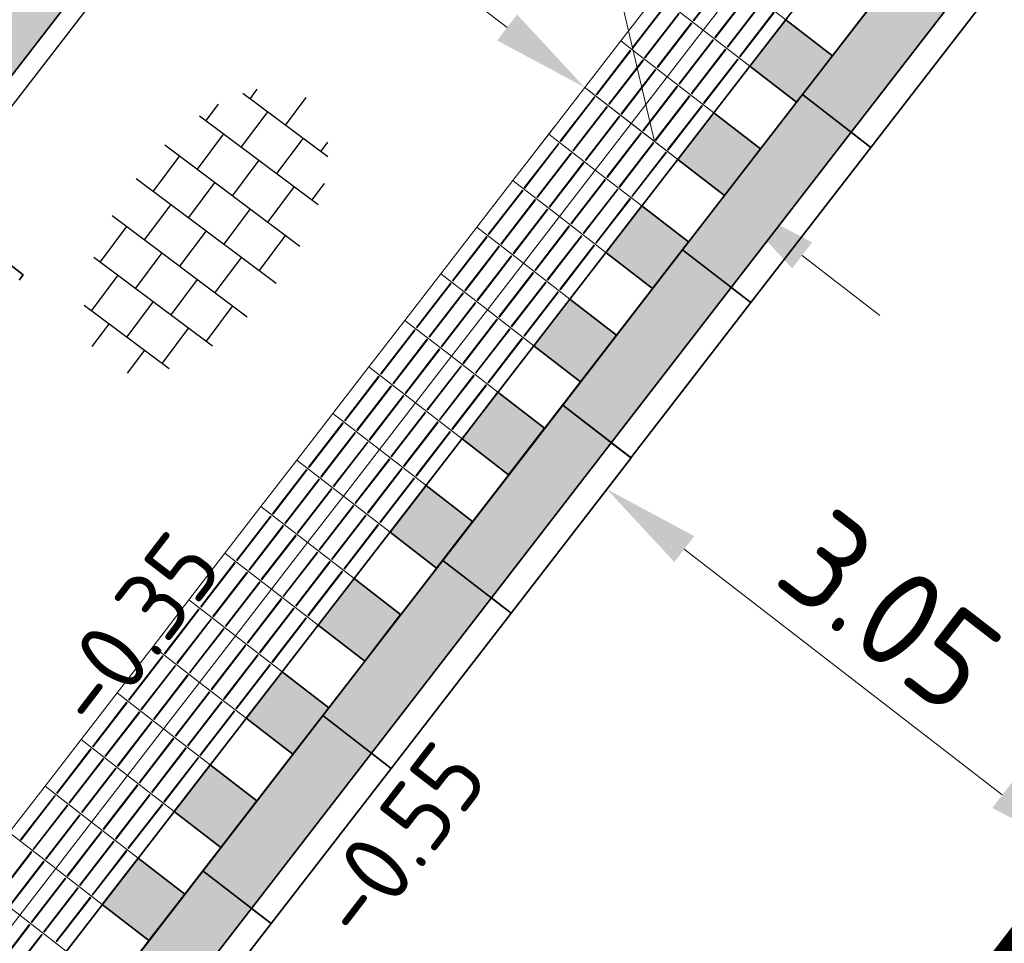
# Model space of a CAD drawing. Header units: metres. Extents: x -1 to 222837, y -2 to 853657.
# Tile 238 of 256: x 111393.95 to 111398.97, y 426525.75 to 426530.46. Entities that reach past the tile are written whole.
import ezdxf
from ezdxf.enums import TextEntityAlignment as Align

# ---------------------------------------------------------------- set-up
doc = ezdxf.new("R2010")
doc.units = ezdxf.units.M
doc.header["$XCLIPFRAME"] = 0
doc.linetypes.add('VH-BUSHALTEBAND', pattern=[4, 2, -2])
doc.linetypes.add('VH-OPSLUITBAND_100X200', pattern=[16, 8, -2, 4, -2])
for name, color, linetype, lineweight in [('A-TXT-T25', 7, 'Continuous', 25), ('N-WE-GR-BOS-A', 42, 'Continuous', 18), ('N-WE-IE-MEUBILAIR_WEGMEUBILAIR_AFVALBAK-G', 1, 'Continuous', 35), ('N-WE-IE-MEUBILAIR_WEGMEUBILAIR_ZITBANK-G', 1, 'Continuous', 35), ('N-WE-VH-KANTOPSLUITING_BUSHALTEBAND-G', 30, 'VH-BUSHALTEBAND', 35), ('N-WE-VH-KANTOPSLUITING_OPSLUITBAND_100X200-G VOETPAD', 150, 'VH-OPSLUITBAND_100X200', 35), ('N-WE-VH-KANTOPSLUITING_VOORKANT OB 100X200', 7, 'Continuous', 25), ('N-WE-VH-VERHARDING_ASFALT-A', 252, 'Continuous', 18), ('N-WE-VH-VERHARDING_TEGEL-G', 252, 'Continuous', 35), ('N-WE-VH-VERHARDING_TEGEL-S', 7, 'Continuous', 25), ('N-WE-VW-BLINDENGELEIDEROUTE-Geleidetegel_G', 30, 'Continuous', 18), ('N-WE-VW-MARKERING_LANGS_STREEP_DOORGETROKKEN_010-G', 7, 'Continuous', 13), ('X-XX-AL-HOOGTELABEL-T25', 7, 'Continuous', 25)]:
    doc.layers.add(name, color=color, linetype=linetype, lineweight=lineweight)
doc.layers.add('X-REF', color=7, linetype='Continuous')
doc.styles.add('NLCS-ISO', font='NLCS-ISO.ttf')
doc.styles.add('NLCS-ISO-ANNOTATIEF-T25', font='NLCS-ISO.ttf', dxfattribs={"height": 2.5})
doc.styles.add('NLCS-ISO-M1000-T25', font='NLCS-ISO.ttf')
doc.styles.add('NLCS-ISO-T25', font='NLCS-ISO.ttf')
doc.dimstyles.new('NLCS-ANNOTATIEF-T25-PIJL', dxfattribs={"dimtxt": 2.5, "dimasz": 2.5, "dimexe": 2, "dimexo": 2, "dimgap": 0.7, "dimtad": 1, "dimzin": 0, "dimdsep": 46, "dimtxsty": 'NLCS-ISO-ANNOTATIEF-T25', "dimcen": 0, "dimdle": 2, "dimclrd": 256, "dimclre": 256, "dimclrt": 256, "dimadec": 5, "dimazin": 0, "dimtfac": 1, "dimtofl": 0, "dimtmove": 1, "dimatfit": 0, "dimfxl": 2, "dimfxlon": 1, "dimtfillclr": 254, "dimtolj": 1, "dimtzin": 0, "dimlwd": 18, "dimlwe": 18, "dimarcsym": 0})
picture_1 = doc.add_image_def('image1.ecw', size_in_pixel=(400001, 250001))
picture_2 = doc.add_image_def('image2.ecw', size_in_pixel=(120000, 80000))
pattern_1 = [(45, (107770.70876, 433861.11063), (-0.282842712, 0.282842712), []), (45, (107770.94876, 433861.11063), (-0.282842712, 0.282842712), [0.2, -0.1])]

# ---------------------------------------------------------------- blocks, each defined once
blk = doc.blocks.new('SVH-TEGEL_300X300_DUN_HALFST-SO')
for p, q in [((-1.5, -2.866), (-1.5, 2.866)), ((0, -2.973), (0, 2.973)), ((1.5, -2.866), (1.5, 2.866)), ((-3, -2.521), (-3, 2.521)), ((3, -2.521), (3, 2.521)), ((-3.698, 2.25), (-3, 2.25)), ((-1.5, 2.25), (0, 2.25)), ((1.5, 2.25), (3, 2.25)), ((-4.5, -1.802), (-4.5, 1.802)), ((4.5, -1.802), (4.5, 1.802)), ((-4.885, 1.5), (-4.5, 1.5)), ((-3, 1.5), (-1.5, 1.5)), ((0, 1.5), (1.5, 1.5)), ((3, 1.5), (4.5, 1.5)), ((-4.5, 0.75), (-3, 0.75)), ((-1.5, 0.75), (0, 0.75)), ((1.5, 0.75), (3, 0.75)), ((4.5, 0.75), (5.475, 0.75)), ((-5.658, 0), (-4.5, 0)), ((-3, 0), (-1.5, 0)), ((0, 0), (1.5, 0)), ((3, 0), (4.5, 0)), ((-4.5, -0.75), (-3, -0.75)), ((-1.5, -0.75), (0, -0.75)), ((1.5, -0.75), (3, -0.75)), ((4.5, -0.75), (5.475, -0.75)), ((-4.885, -1.5), (-4.5, -1.5)), ((-3, -1.5), (-1.5, -1.5)), ((0, -1.5), (1.5, -1.5)), ((3, -1.5), (4.5, -1.5)), ((-3.698, -2.25), (-3, -2.25)), ((-1.5, -2.25), (0, -2.25)), ((1.5, -2.25), (3, -2.25))]:
    blk.add_line(p, q)
at = {"style": 'NLCS-ISO'}
blk.add_attdef('FORMAAT', text='', height=1.8, dxfattribs=at).set_placement((-5.758, 0), align=Align.MIDDLE_RIGHT)
blk.add_attdef('KLEUR', text='', height=1.8, dxfattribs=at).set_placement((5.575, 0), align=Align.MIDDLE_LEFT)
at = {"style": 'NLCS-ISO', "flags": 1}
blk.add_attdef('FUNCTIE', text='', height=1.8, dxfattribs=at).set_placement((0.116, -3.585), align=Align.MIDDLE_CENTER)
blk = doc.blocks.new('bushalteband')
at = {"layer": 'N-WE-VH-KANTOPSLUITING_BUSHALTEBAND-G', "transparency": 33554508}
h = blk.add_hatch(color=256, dxfattribs=at)
h.dxf.hatch_style = 1
h.paths.add_polyline_path([(1, -0.127), (0, -0.127), (0, -0.44), (1, -0.44)])
at = {"layer": 'N-WE-VH-KANTOPSLUITING_BUSHALTEBAND-G', "linetype": 'Continuous', "ltscale": 0.2, "flags": 128}
blk.add_lwpolyline([(0, 0), (0, -0.44), (1, -0.44), (1, 0), (0, 0), (0, -0.127), (1, -0.127)], dxfattribs=at)
blk = doc.blocks.new('*D1969')
at = {"layer": 'A-TXT-T25', "linetype": 'Continuous', "lineweight": 18, "transparency": 16777216}
for p, q in [((111396.7708, 426527.8447), (111396.698, 426527.7505)), ((111398.9596, 426526.5085), (111397.3382, 426527.7613)), ((111399.1835, 426525.9804), (111399.1107, 426525.8862))]:
    blk.add_line(p, q, dxfattribs=at)
at = {"layer": 'A-TXT-T25', "transparency": 16777216}
for points in [[(111397.3892, 426527.8273), (111397.2873, 426527.6954), (111396.9426, 426528.0671)], [(111399.0106, 426526.5744), (111398.9086, 426526.4425), (111399.3552, 426526.2027)]]:
    blk.add_solid(points, dxfattribs=at)
at = {"layer": 'Defpoints', "color": 0, "transparency": 16777216}
for p in [(111397.2872, 426528.513, 6.4024), (111396.9426, 426528.0671), (111399.6998, 426526.6487, 6.4024)]:
    blk.add_point(p, dxfattribs=at)
at = {"layer": 'A-TXT-T25', "transparency": 16777216, "insert": (111398.3874, 426527.4435), "char_height": 0.5, "attachment_point": 5, "rotation": 322.3059, "style": 'NLCS-ISO-ANNOTATIEF-T25'}
blk.add_mtext('\\A1;3.05', dxfattribs=at)
blk = doc.blocks.new('*D1975')
at = {"layer": 'A-TXT-T25', "linetype": 'Continuous', "lineweight": 18, "transparency": 16777216}
for p, q in [((111396.8166, 426531.4038), (111395.7246, 426532.2475)), ((111397.187, 426529.8391), (111396.8166, 426531.4038)), ((111396.435, 426530.4201), (111396.0393, 426530.7258)), ((111396.8307, 426530.1144), (111397.5433, 426529.5638)), ((111396.6782, 426529.9171), (111396.5861, 426529.7979)), ((111397.3908, 426529.3664), (111397.2988, 426529.2473)), ((111397.939, 426529.2581), (111398.3347, 426528.9524))]:
    blk.add_line(p, q, dxfattribs=at)
at = {"layer": 'A-TXT-T25', "transparency": 16777216}
for points in [[(111396.4859, 426530.4861), (111396.384, 426530.3542), (111396.8307, 426530.1144)], [(111397.9899, 426529.324), (111397.888, 426529.1922), (111397.5433, 426529.5638)]]:
    blk.add_solid(points, dxfattribs=at)
at = {"layer": 'Defpoints', "color": 0, "transparency": 16777216}
for p in [(111397.3364, 426530.769, 6.4024), (111398.0491, 426530.2183, 6.4024), (111397.5433, 426529.5638)]:
    blk.add_point(p, dxfattribs=at)
at = {"layer": 'A-TXT-T25', "transparency": 16777216, "insert": (111396.5091, 426532.1343), "char_height": 0.5, "attachment_point": 5, "rotation": 322.3094, "style": 'NLCS-ISO-ANNOTATIEF-T25'}
blk.add_mtext('\\A1;0.90', dxfattribs=at)

msp = doc.modelspace()

# ---------------------------------------------------------------- hatches: boundary and pattern name
at = {"layer": 'N-WE-GR-BOS-A', "transparency": 33554559}
h = msp.add_hatch(dxfattribs=at)
h.set_pattern_fill('AGR-BOSPLANTSOEN', color=102, scale=0.2, style=0, pattern_type=2)
h.set_pattern_definition([(0, (111399.514, 426536.058), (0.2, 0.2), [0.24, -0.16]), (90, (111399.634, 426535.978), (-0.8, 5e-17), [0.16, -0.24]), (90, (111399.834, 426536.178), (-0.8, 5e-17), [0.16, -0.24]), (90, (111400.034, 426536.018), (-0.8, 5e-17), [0.08, -0.32]), (90, (111400.234, 426536.218), (-0.8, 5e-17), [0.08, -0.32])])
h.paths.add_polyline_path([(111396.5607, 426533.6087), (111395.29, 426534.5904), (111383.4031, 426519.2834), (111383.8282, 426518.9522), (111384.7074, 426518.267)])
h.paths.add_polyline_path([(111396.8749, 426536.6515), (111398.8145, 426535.1529), (111399.514, 426536.058), (111419.203, 426560.557), (111427.541, 426571.11), (111440.755, 426587.651), (111439.8184, 426588.5964), (111432.3829, 426581.015), (111432.3115, 426581.0849), (111417.321, 426562.185), (111397.136, 426536.991)])
at = {"layer": 'N-WE-VH-VERHARDING_ASFALT-A', "transparency": 33554559}
h = msp.add_hatch(dxfattribs=at)
h.set_pattern_fill('AVH-ASFALT_LAAG2-D', color=256, scale=20, style=0, pattern_type=2)
h.set_pattern_definition(pattern_1)
edge = h.paths.add_edge_path()
edge.add_line((111411.472, 426533.76), (111416.934, 426543.371))
edge.add_line((111416.934, 426543.371), (111416.972, 426543.45))
edge.add_line((111416.972, 426543.45), (111417.1839, 426543.8108))
edge.add_line((111417.1839, 426543.8108), (111417.088, 426543.868))
edge.add_line((111417.088, 426543.868), (111417.0054, 426543.9173))
edge.add_line((111417.0054, 426543.9173), (111416.9725, 426543.9369))
edge.add_line((111416.9725, 426543.9369), (111416.9127, 426543.9725))
edge.add_line((111416.9127, 426543.9725), (111416.893, 426543.948))
edge.add_line((111416.893, 426543.948), (111416.832, 426544.011))
edge.add_line((111416.832, 426544.011), (111416.761, 426544.063))
edge.add_line((111416.761, 426544.063), (111416.6859, 426544.1078))
edge.add_line((111416.6859, 426544.1078), (111416.6129, 426544.1513))
edge.add_line((111416.6129, 426544.1513), (111416.3511, 426544.3074))
edge.add_line((111416.3511, 426544.3074), (111415.7748, 426544.6511))
edge.add_arc((111415.517, 426544.2217), 0.5009, -33.9946, 59.0182, ccw=False)
edge.add_line((111415.9322, 426543.9417), (111415.6406, 426543.4493))
edge.add_line((111415.6406, 426543.4493), (111414.586, 426541.6686))
edge.add_line((111414.586, 426541.6686), (111397.9081, 426513.5095))
edge.add_line((111397.9081, 426513.5095), (111398.3383, 426513.2547))
edge.add_line((111398.3383, 426513.2547), (111400.5565, 426517))
edge.add_line((111400.5565, 426517), (111404.295, 426522.17))
edge.add_line((111404.295, 426522.17), (111411.472, 426533.76))
h = msp.add_hatch(dxfattribs=at)
h.set_pattern_fill('AVH-ASFALT_LAAG2-D', color=256, scale=20, style=0, pattern_type=2)
h.set_pattern_definition(pattern_1)
edge = h.paths.add_edge_path()
edge.add_line((111400.5346, 426519.9064), (111405.6402, 426528.5268))
edge.add_line((111405.6402, 426528.5268), (111405.2123, 426528.7871))
edge.add_line((111405.2123, 426528.7871), (111401.919, 426523.326))
edge.add_line((111401.919, 426523.326), (111396.55, 426516.076))
edge.add_line((111396.55, 426516.076), (111393.649, 426512.672))
edge.add_line((111393.649, 426512.672), (111391.7783, 426510.8391))
edge.add_arc((111373.1448, 426535.9593), 31.2767, 299.48675, 306.567, ccw=False)
edge.add_line((111388.5399, 426508.7339), (111388.7974, 426508.3066))
edge.add_arc((111373.3274, 426535.6978), 31.4578, 299.45699, 329.86862)
at = {"layer": 'N-WE-VH-VERHARDING_TEGEL-G'}
h = msp.add_hatch(color=256, dxfattribs=at)
h.dxf.hatch_style = 1
h.paths.add_polyline_path([(111397.8557, 426530.4598), (111397.6723, 426530.2224), (111397.9097, 426530.039), (111398.0931, 426530.2764)])
h = msp.add_hatch(color=256, dxfattribs=at)
h.dxf.hatch_style = 1
h.paths.add_polyline_path([(111397.4889, 426529.985), (111397.3055, 426529.7476), (111397.5429, 426529.5642), (111397.7263, 426529.8016)])
h = msp.add_hatch(color=256, dxfattribs=at)
h.dxf.hatch_style = 1
h.paths.add_polyline_path([(111397.122, 426529.5102), (111396.9386, 426529.2728), (111397.176, 426529.0894), (111397.3594, 426529.3268)])
h = msp.add_hatch(color=256, dxfattribs=at)
h.dxf.hatch_style = 1
h.paths.add_polyline_path([(111396.7552, 426529.0354), (111396.5718, 426528.798), (111396.8092, 426528.6146), (111396.9926, 426528.852)])
h = msp.add_hatch(color=256, dxfattribs=at)
h.dxf.hatch_style = 1
h.paths.add_polyline_path([(111396.3884, 426528.5606), (111396.2049, 426528.3232), (111396.4423, 426528.1398), (111396.6258, 426528.3772)])
h = msp.add_hatch(color=256, dxfattribs=at)
h.dxf.hatch_style = 1
h.paths.add_polyline_path([(111396.0215, 426528.0858), (111395.8381, 426527.8484), (111396.0755, 426527.665), (111396.2589, 426527.9024)])
h = msp.add_hatch(color=256, dxfattribs=at)
h.dxf.hatch_style = 1
h.paths.add_polyline_path([(111395.6547, 426527.611), (111395.4713, 426527.3736), (111395.7087, 426527.1902), (111395.8921, 426527.4276)])
h = msp.add_hatch(color=256, dxfattribs=at)
h.dxf.hatch_style = 1
h.paths.add_polyline_path([(111395.2878, 426527.1362), (111395.1044, 426526.8988), (111395.3418, 426526.7154), (111395.5252, 426526.9528)])
h = msp.add_hatch(color=256, dxfattribs=at)
h.dxf.hatch_style = 1
h.paths.add_polyline_path([(111394.921, 426526.6614), (111394.7376, 426526.424), (111394.975, 426526.2406), (111395.1584, 426526.478)])
h = msp.add_hatch(color=256, dxfattribs=at)
h.dxf.hatch_style = 1
h.paths.add_polyline_path([(111394.5542, 426526.1866), (111394.3707, 426525.9492), (111394.6081, 426525.7658), (111394.7916, 426526.0032)])

# ---------------------------------------------------------------- linework, layer by layer
at = {"layer": 'N-WE-IE-MEUBILAIR_WEGMEUBILAIR_ZITBANK-G', "flags": 128}
msp.add_lwpolyline([(111393.6752, 426529.385), (111393.4258, 426529.0621), (111393.7187, 426528.8359), (111393.9681, 426529.1588), (111393.6752, 426529.385)], dxfattribs=at)
at = {"layer": 'N-WE-VH-KANTOPSLUITING_VOORKANT OB 100X200'}
msp.add_line((111396.6964, 426533.6303), (111384.7253, 426518.1267), dxfattribs=at)
at = {"layer": 'N-WE-VH-VERHARDING_TEGEL-G'}
for p, q in [((111397.6723, 426530.2224), (111397.9097, 426530.039)), ((111397.6723, 426530.2224), (111397.9097, 426530.039)), ((111397.3055, 426529.7476), (111397.5429, 426529.5642)), ((111396.9386, 426529.2728), (111397.176, 426529.0894)), ((111396.9386, 426529.2728), (111397.176, 426529.0894)), ((111396.5718, 426528.798), (111396.8092, 426528.6146)), ((111396.2049, 426528.3232), (111396.4423, 426528.1398)), ((111396.2049, 426528.3232), (111396.4423, 426528.1398)), ((111395.8381, 426527.8484), (111396.0755, 426527.665)), ((111395.4713, 426527.3736), (111395.7087, 426527.1902)), ((111395.4713, 426527.3736), (111395.7087, 426527.1902)), ((111395.1044, 426526.8988), (111395.3418, 426526.7154)), ((111394.7376, 426526.424), (111394.975, 426526.2406)), ((111394.7376, 426526.424), (111394.975, 426526.2406)), ((111394.3707, 426525.9492), (111394.6081, 426525.7658))]:
    msp.add_line(p, q, dxfattribs=at)
at = {"layer": 'N-WE-VH-VERHARDING_TEGEL-G', "flags": 128}
for points in [[(111400.4236, 426533.7833), (111396.7552, 426529.0354)], [(111400.6615, 426533.5995), (111396.9931, 426528.8516)], [(111396.7552, 426529.0354), (111393.0868, 426524.2875)], [(111396.9931, 426528.8516), (111393.3247, 426524.1037)]]:
    msp.add_lwpolyline(points, dxfattribs=at)
for points in [[(111397.8557, 426530.4598), (111397.6723, 426530.2224), (111397.9097, 426530.039), (111398.0931, 426530.2764), (111397.8557, 426530.4598)], [(111397.8557, 426530.4598), (111397.6723, 426530.2224), (111397.9097, 426530.039), (111398.0931, 426530.2764), (111397.8557, 426530.4598)], [(111397.8557, 426530.4598), (111397.6723, 426530.2224), (111397.9097, 426530.039), (111398.0931, 426530.2764), (111397.8557, 426530.4598)], [(111397.8557, 426530.4598), (111397.6723, 426530.2224), (111397.9097, 426530.039), (111398.0931, 426530.2764), (111397.8557, 426530.4598)], [(111397.8557, 426530.4598), (111397.6723, 426530.2224), (111397.9097, 426530.039), (111398.0931, 426530.2764), (111397.8557, 426530.4598)], [(111397.8557, 426530.4598), (111397.6723, 426530.2224), (111397.9097, 426530.039), (111398.0931, 426530.2764), (111397.8557, 426530.4598)], [(111397.4889, 426529.985), (111397.3055, 426529.7476), (111397.5429, 426529.5642), (111397.7263, 426529.8016), (111397.4889, 426529.985)], [(111397.4889, 426529.985), (111397.3055, 426529.7476), (111397.5429, 426529.5642), (111397.7263, 426529.8016), (111397.4889, 426529.985)], [(111397.4889, 426529.985), (111397.3055, 426529.7476), (111397.5429, 426529.5642), (111397.7263, 426529.8016), (111397.4889, 426529.985)], [(111397.122, 426529.5102), (111396.9386, 426529.2728), (111397.176, 426529.0894), (111397.3594, 426529.3268), (111397.122, 426529.5102)], [(111397.122, 426529.5102), (111396.9386, 426529.2728), (111397.176, 426529.0894), (111397.3594, 426529.3268), (111397.122, 426529.5102)], [(111397.122, 426529.5102), (111396.9386, 426529.2728), (111397.176, 426529.0894), (111397.3594, 426529.3268), (111397.122, 426529.5102)], [(111397.122, 426529.5102), (111396.9386, 426529.2728), (111397.176, 426529.0894), (111397.3594, 426529.3268), (111397.122, 426529.5102)], [(111397.122, 426529.5102), (111396.9386, 426529.2728), (111397.176, 426529.0894), (111397.3594, 426529.3268), (111397.122, 426529.5102)], [(111397.122, 426529.5102), (111396.9386, 426529.2728), (111397.176, 426529.0894), (111397.3594, 426529.3268), (111397.122, 426529.5102)], [(111396.7552, 426529.0354), (111396.5718, 426528.798), (111396.8092, 426528.6146), (111396.9926, 426528.852), (111396.7552, 426529.0354)], [(111396.7552, 426529.0354), (111396.5718, 426528.798), (111396.8092, 426528.6146), (111396.9926, 426528.852), (111396.7552, 426529.0354)], [(111396.7552, 426529.0354), (111396.5718, 426528.798), (111396.8092, 426528.6146), (111396.9926, 426528.852), (111396.7552, 426529.0354)], [(111396.3884, 426528.5606), (111396.2049, 426528.3232), (111396.4423, 426528.1398), (111396.6258, 426528.3772), (111396.3884, 426528.5606)], [(111396.3884, 426528.5606), (111396.2049, 426528.3232), (111396.4423, 426528.1398), (111396.6258, 426528.3772), (111396.3884, 426528.5606)], [(111396.3884, 426528.5606), (111396.2049, 426528.3232), (111396.4423, 426528.1398), (111396.6258, 426528.3772), (111396.3884, 426528.5606)], [(111396.3884, 426528.5606), (111396.2049, 426528.3232), (111396.4423, 426528.1398), (111396.6258, 426528.3772), (111396.3884, 426528.5606)], [(111396.3884, 426528.5606), (111396.2049, 426528.3232), (111396.4423, 426528.1398), (111396.6258, 426528.3772), (111396.3884, 426528.5606)], [(111396.3884, 426528.5606), (111396.2049, 426528.3232), (111396.4423, 426528.1398), (111396.6258, 426528.3772), (111396.3884, 426528.5606)], [(111396.0215, 426528.0858), (111395.8381, 426527.8484), (111396.0755, 426527.665), (111396.2589, 426527.9024), (111396.0215, 426528.0858)], [(111396.0215, 426528.0858), (111395.8381, 426527.8484), (111396.0755, 426527.665), (111396.2589, 426527.9024), (111396.0215, 426528.0858)], [(111396.0215, 426528.0858), (111395.8381, 426527.8484), (111396.0755, 426527.665), (111396.2589, 426527.9024), (111396.0215, 426528.0858)], [(111395.6547, 426527.611), (111395.4713, 426527.3736), (111395.7087, 426527.1902), (111395.8921, 426527.4276), (111395.6547, 426527.611)], [(111395.6547, 426527.611), (111395.4713, 426527.3736), (111395.7087, 426527.1902), (111395.8921, 426527.4276), (111395.6547, 426527.611)], [(111395.6547, 426527.611), (111395.4713, 426527.3736), (111395.7087, 426527.1902), (111395.8921, 426527.4276), (111395.6547, 426527.611)], [(111395.6547, 426527.611), (111395.4713, 426527.3736), (111395.7087, 426527.1902), (111395.8921, 426527.4276), (111395.6547, 426527.611)], [(111395.6547, 426527.611), (111395.4713, 426527.3736), (111395.7087, 426527.1902), (111395.8921, 426527.4276), (111395.6547, 426527.611)], [(111395.6547, 426527.611), (111395.4713, 426527.3736), (111395.7087, 426527.1902), (111395.8921, 426527.4276), (111395.6547, 426527.611)], [(111395.2878, 426527.1362), (111395.1044, 426526.8988), (111395.3418, 426526.7154), (111395.5252, 426526.9528), (111395.2878, 426527.1362)], [(111395.2878, 426527.1362), (111395.1044, 426526.8988), (111395.3418, 426526.7154), (111395.5252, 426526.9528), (111395.2878, 426527.1362)], [(111395.2878, 426527.1362), (111395.1044, 426526.8988), (111395.3418, 426526.7154), (111395.5252, 426526.9528), (111395.2878, 426527.1362)], [(111394.921, 426526.6614), (111394.7376, 426526.424), (111394.975, 426526.2406), (111395.1584, 426526.478), (111394.921, 426526.6614)], [(111394.921, 426526.6614), (111394.7376, 426526.424), (111394.975, 426526.2406), (111395.1584, 426526.478), (111394.921, 426526.6614)], [(111394.921, 426526.6614), (111394.7376, 426526.424), (111394.975, 426526.2406), (111395.1584, 426526.478), (111394.921, 426526.6614)], [(111394.921, 426526.6614), (111394.7376, 426526.424), (111394.975, 426526.2406), (111395.1584, 426526.478), (111394.921, 426526.6614)], [(111394.921, 426526.6614), (111394.7376, 426526.424), (111394.975, 426526.2406), (111395.1584, 426526.478), (111394.921, 426526.6614)], [(111394.921, 426526.6614), (111394.7376, 426526.424), (111394.975, 426526.2406), (111395.1584, 426526.478), (111394.921, 426526.6614)], [(111394.5542, 426526.1866), (111394.3707, 426525.9492), (111394.6081, 426525.7658), (111394.7916, 426526.0032), (111394.5542, 426526.1866)], [(111394.5542, 426526.1866), (111394.3707, 426525.9492), (111394.6081, 426525.7658), (111394.7916, 426526.0032), (111394.5542, 426526.1866)], [(111394.5542, 426526.1866), (111394.3707, 426525.9492), (111394.6081, 426525.7658), (111394.7916, 426526.0032), (111394.5542, 426526.1866)]]:
    msp.add_lwpolyline(points, close=True, dxfattribs=at)
at = {"layer": 'N-WE-VW-BLINDENGELEIDEROUTE-Geleidetegel_G', "flags": 128}
for points in [[(111397.3809, 426530.8266), (111397.1975, 426530.5892), (111397.4349, 426530.4058), (111397.6183, 426530.6432), (111397.3809, 426530.8266)], [(111397.3809, 426530.8266), (111397.1975, 426530.5892), (111397.4349, 426530.4058), (111397.6183, 426530.6432), (111397.3809, 426530.8266)], [(111397.5596, 426530.6784), (111397.5564, 426530.6809), (111397.3828, 426530.4562), (111397.386, 426530.4537)], [(111397.6183, 426530.6432), (111397.4349, 426530.4058), (111397.6723, 426530.2224), (111397.8557, 426530.4598), (111397.6183, 426530.6432)], [(111397.1975, 426530.5892), (111397.0141, 426530.3518), (111397.2515, 426530.1684), (111397.4349, 426530.4058), (111397.1975, 426530.5892)], [(111397.6704, 426530.5928), (111397.6672, 426530.5953), (111397.4936, 426530.3706), (111397.4968, 426530.3681)], [(111397.2496, 426530.5389), (111397.2464, 426530.5413), (111397.0728, 426530.3166), (111397.0759, 426530.3141)], [(111397.7337, 426530.5439), (111397.7305, 426530.5464), (111397.5569, 426530.3216), (111397.5601, 426530.3192)], [(111397.3129, 426530.49), (111397.3097, 426530.4924), (111397.1361, 426530.2677), (111397.1392, 426530.2652)], [(111397.797, 426530.495), (111397.7938, 426530.4975), (111397.6202, 426530.2727), (111397.6234, 426530.2703)], [(111397.3762, 426530.441), (111397.373, 426530.4435), (111397.1994, 426530.2188), (111397.2026, 426530.2163)], [(111397.4349, 426530.4058), (111397.2515, 426530.1684), (111397.4889, 426529.985), (111397.6723, 426530.2224), (111397.4349, 426530.4058)], [(111397.4349, 426530.4058), (111397.2515, 426530.1684), (111397.4889, 426529.985), (111397.6723, 426530.2224), (111397.4349, 426530.4058)], [(111397.0141, 426530.3518), (111396.8307, 426530.1144), (111397.0681, 426529.931), (111397.2515, 426530.1684), (111397.0141, 426530.3518)], [(111397.0141, 426530.3518), (111396.8307, 426530.1144), (111397.0681, 426529.931), (111397.2515, 426530.1684), (111397.0141, 426530.3518)], [(111397.487, 426530.3554), (111397.4838, 426530.3579), (111397.3102, 426530.1332), (111397.3133, 426530.1307)], [(111397.0662, 426530.3015), (111397.063, 426530.3039), (111396.8894, 426530.0792), (111396.8925, 426530.0767)], [(111397.5503, 426530.3065), (111397.5471, 426530.309), (111397.3735, 426530.0842), (111397.3766, 426530.0818)], [(111397.1295, 426530.2526), (111397.1263, 426530.255), (111396.9527, 426530.0303), (111396.9558, 426530.0278)], [(111397.6136, 426530.2576), (111397.6104, 426530.2601), (111397.4368, 426530.0353), (111397.44, 426530.0329)], [(111397.1928, 426530.2036), (111397.1896, 426530.2061), (111397.016, 426529.9814), (111397.0191, 426529.9789)], [(111397.2515, 426530.1684), (111397.0681, 426529.931), (111397.3055, 426529.7476), (111397.4889, 426529.985), (111397.2515, 426530.1684)], [(111396.8307, 426530.1144), (111396.6472, 426529.877), (111396.8846, 426529.6936), (111397.0681, 426529.931), (111396.8307, 426530.1144)], [(111397.3036, 426530.1181), (111397.3004, 426530.1205), (111397.1268, 426529.8958), (111397.1299, 426529.8933)], [(111396.8827, 426530.0641), (111396.8796, 426530.0665), (111396.7059, 426529.8418), (111396.7091, 426529.8393)], [(111397.3669, 426530.0691), (111397.3637, 426530.0716), (111397.1901, 426529.8469), (111397.1932, 426529.8444)], [(111396.946, 426530.0152), (111396.9429, 426530.0176), (111396.7692, 426529.7929), (111396.7724, 426529.7904)], [(111397.4302, 426530.0202), (111397.427, 426530.0227), (111397.2534, 426529.7979), (111397.2565, 426529.7955)], [(111397.0094, 426529.9663), (111397.0062, 426529.9687), (111396.8326, 426529.744), (111396.8357, 426529.7415)], [(111397.0681, 426529.931), (111396.8846, 426529.6936), (111397.122, 426529.5102), (111397.3055, 426529.7476), (111397.0681, 426529.931)], [(111397.0681, 426529.931), (111396.8846, 426529.6936), (111397.122, 426529.5102), (111397.3055, 426529.7476), (111397.0681, 426529.931)], [(111397.1201, 426529.8807), (111397.117, 426529.8831), (111396.9433, 426529.6584), (111396.9465, 426529.6559)], [(111396.6472, 426529.877), (111396.4638, 426529.6396), (111396.7012, 426529.4562), (111396.8846, 426529.6936), (111396.6472, 426529.877)], [(111396.6472, 426529.877), (111396.4638, 426529.6396), (111396.7012, 426529.4562), (111396.8846, 426529.6936), (111396.6472, 426529.877)], [(111396.6993, 426529.8267), (111396.6962, 426529.8291), (111396.5225, 426529.6044), (111396.5257, 426529.6019)], [(111397.1834, 426529.8317), (111397.1803, 426529.8342), (111397.0066, 426529.6095), (111397.0098, 426529.607)], [(111396.7626, 426529.7778), (111396.7595, 426529.7802), (111396.5858, 426529.5555), (111396.589, 426529.553)], [(111397.2468, 426529.7828), (111397.2436, 426529.7853), (111397.0699, 426529.5605), (111397.0731, 426529.5581)], [(111396.8259, 426529.7289), (111396.8228, 426529.7313), (111396.6491, 426529.5066), (111396.6523, 426529.5041)], [(111396.8846, 426529.6936), (111396.7012, 426529.4562), (111396.9386, 426529.2728), (111397.122, 426529.5102), (111396.8846, 426529.6936)], [(111396.8846, 426529.6936), (111396.7012, 426529.4562), (111396.9386, 426529.2728), (111397.122, 426529.5102), (111396.8846, 426529.6936)], [(111396.4638, 426529.6396), (111396.2804, 426529.4022), (111396.5178, 426529.2188), (111396.7012, 426529.4562), (111396.4638, 426529.6396)], [(111396.4638, 426529.6396), (111396.2804, 426529.4022), (111396.5178, 426529.2188), (111396.7012, 426529.4562), (111396.4638, 426529.6396)], [(111396.9367, 426529.6433), (111396.9336, 426529.6457), (111396.7599, 426529.421), (111396.7631, 426529.4185)], [(111396.5159, 426529.5893), (111396.5127, 426529.5917), (111396.3391, 426529.367), (111396.3423, 426529.3645)], [(111397, 426529.5943), (111396.9969, 426529.5968), (111396.8232, 426529.3721), (111396.8264, 426529.3696)], [(111396.5792, 426529.5404), (111396.576, 426529.5428), (111396.4024, 426529.3181), (111396.4056, 426529.3156)], [(111397.0633, 426529.5454), (111397.0602, 426529.5479), (111396.8865, 426529.3231), (111396.8897, 426529.3207)], [(111396.6425, 426529.4915), (111396.6394, 426529.4939), (111396.4657, 426529.2692), (111396.4689, 426529.2667)], [(111396.7012, 426529.4562), (111396.5178, 426529.2188), (111396.7552, 426529.0354), (111396.9386, 426529.2728), (111396.7012, 426529.4562)], [(111396.7012, 426529.4562), (111396.5178, 426529.2188), (111396.7552, 426529.0354), (111396.9386, 426529.2728), (111396.7012, 426529.4562)], [(111396.2804, 426529.4022), (111396.097, 426529.1648), (111396.3344, 426528.9814), (111396.5178, 426529.2188), (111396.2804, 426529.4022)], [(111396.2804, 426529.4022), (111396.097, 426529.1648), (111396.3344, 426528.9814), (111396.5178, 426529.2188), (111396.2804, 426529.4022)], [(111396.7533, 426529.4059), (111396.7501, 426529.4083), (111396.5765, 426529.1836), (111396.5797, 426529.1811)], [(111396.3325, 426529.3519), (111396.3293, 426529.3543), (111396.1557, 426529.1296), (111396.1588, 426529.1271)], [(111396.8166, 426529.3569), (111396.8134, 426529.3594), (111396.6398, 426529.1347), (111396.643, 426529.1322)], [(111396.3958, 426529.303), (111396.3926, 426529.3054), (111396.219, 426529.0807), (111396.2222, 426529.0782)], [(111396.8799, 426529.308), (111396.8767, 426529.3105), (111396.7031, 426529.0857), (111396.7063, 426529.0833)], [(111396.4591, 426529.2541), (111396.4559, 426529.2565), (111396.2823, 426529.0318), (111396.2855, 426529.0293)], [(111396.5178, 426529.2188), (111396.3344, 426528.9814), (111396.5718, 426528.798), (111396.7552, 426529.0354), (111396.5178, 426529.2188)], [(111396.097, 426529.1648), (111395.9136, 426528.9274), (111396.151, 426528.744), (111396.3344, 426528.9814), (111396.097, 426529.1648)], [(111396.5699, 426529.1685), (111396.5667, 426529.1709), (111396.3931, 426528.9462), (111396.3962, 426528.9437)], [(111396.1491, 426529.1145), (111396.1459, 426529.1169), (111395.9723, 426528.8922), (111395.9754, 426528.8897)], [(111396.6332, 426529.1196), (111396.63, 426529.122), (111396.4564, 426528.8973), (111396.4596, 426528.8948)], [(111396.2124, 426529.0656), (111396.2092, 426529.068), (111396.0356, 426528.8433), (111396.0387, 426528.8408)], [(111396.6965, 426529.0706), (111396.6933, 426529.0731), (111396.5197, 426528.8483), (111396.5229, 426528.8459)], [(111396.2757, 426529.0167), (111396.2725, 426529.0191), (111396.0989, 426528.7944), (111396.102, 426528.7919)], [(111396.3344, 426528.9814), (111396.151, 426528.744), (111396.3884, 426528.5606), (111396.5718, 426528.798), (111396.3344, 426528.9814)], [(111396.3344, 426528.9814), (111396.151, 426528.744), (111396.3884, 426528.5606), (111396.5718, 426528.798), (111396.3344, 426528.9814)], [(111395.9136, 426528.9274), (111395.7301, 426528.69), (111395.9675, 426528.5066), (111396.151, 426528.744), (111395.9136, 426528.9274)], [(111395.9136, 426528.9274), (111395.7301, 426528.69), (111395.9675, 426528.5066), (111396.151, 426528.744), (111395.9136, 426528.9274)], [(111396.3865, 426528.9311), (111396.3833, 426528.9335), (111396.2097, 426528.7088), (111396.2128, 426528.7063)], [(111395.9656, 426528.8771), (111395.9625, 426528.8795), (111395.7888, 426528.6548), (111395.792, 426528.6524)], [(111396.4498, 426528.8822), (111396.4466, 426528.8846), (111396.273, 426528.6599), (111396.2761, 426528.6574)], [(111396.029, 426528.8282), (111396.0258, 426528.8306), (111395.8522, 426528.6059), (111395.8553, 426528.6034)], [(111396.5131, 426528.8332), (111396.5099, 426528.8357), (111396.3363, 426528.611), (111396.3394, 426528.6085)], [(111396.0923, 426528.7793), (111396.0891, 426528.7817), (111395.9155, 426528.557), (111395.9186, 426528.5545)], [(111396.151, 426528.744), (111395.9675, 426528.5066), (111396.2049, 426528.3232), (111396.3884, 426528.5606), (111396.151, 426528.744)], [(111395.7301, 426528.69), (111395.5467, 426528.4526), (111395.7841, 426528.2692), (111395.9675, 426528.5066), (111395.7301, 426528.69)], [(111396.203, 426528.6937), (111396.1999, 426528.6961), (111396.0262, 426528.4714), (111396.0294, 426528.4689)], [(111395.7822, 426528.6397), (111395.7791, 426528.6421), (111395.6054, 426528.4174), (111395.6086, 426528.415)], [(111396.2664, 426528.6448), (111396.2632, 426528.6472), (111396.0895, 426528.4225), (111396.0927, 426528.42)], [(111395.8455, 426528.5908), (111395.8424, 426528.5932), (111395.6687, 426528.3685), (111395.6719, 426528.366)], [(111396.3297, 426528.5958), (111396.3265, 426528.5983), (111396.1529, 426528.3736), (111396.156, 426528.3711)], [(111395.9088, 426528.5419), (111395.9057, 426528.5443), (111395.732, 426528.3196), (111395.7352, 426528.3171)], [(111395.9675, 426528.5066), (111395.7841, 426528.2692), (111396.0215, 426528.0858), (111396.2049, 426528.3232), (111395.9675, 426528.5066)], [(111395.9675, 426528.5066), (111395.7841, 426528.2692), (111396.0215, 426528.0858), (111396.2049, 426528.3232), (111395.9675, 426528.5066)], [(111395.5467, 426528.4526), (111395.3633, 426528.2152), (111395.6007, 426528.0318), (111395.7841, 426528.2692), (111395.5467, 426528.4526)], [(111395.5467, 426528.4526), (111395.3633, 426528.2152), (111395.6007, 426528.0318), (111395.7841, 426528.2692), (111395.5467, 426528.4526)], [(111396.0196, 426528.4563), (111396.0165, 426528.4587), (111395.8428, 426528.234), (111395.846, 426528.2315)], [(111395.5988, 426528.4023), (111395.5956, 426528.4047), (111395.422, 426528.18), (111395.4252, 426528.1776)], [(111396.0829, 426528.4074), (111396.0798, 426528.4098), (111395.9061, 426528.1851), (111395.9093, 426528.1826)], [(111395.6621, 426528.3534), (111395.6589, 426528.3558), (111395.4853, 426528.1311), (111395.4885, 426528.1286)], [(111396.1462, 426528.3584), (111396.1431, 426528.3609), (111395.9694, 426528.1362), (111395.9726, 426528.1337)], [(111395.7254, 426528.3045), (111395.7223, 426528.3069), (111395.5486, 426528.0822), (111395.5518, 426528.0797)], [(111395.7841, 426528.2692), (111395.6007, 426528.0318), (111395.8381, 426527.8484), (111396.0215, 426528.0858), (111395.7841, 426528.2692)], [(111395.3633, 426528.2152), (111395.1799, 426527.9779), (111395.4173, 426527.7944), (111395.6007, 426528.0318), (111395.3633, 426528.2152)], [(111395.8362, 426528.2189), (111395.833, 426528.2213), (111395.6594, 426527.9966), (111395.6626, 426527.9941)], [(111395.4154, 426528.1649), (111395.4122, 426528.1673), (111395.2386, 426527.9426), (111395.2418, 426527.9402)], [(111395.8995, 426528.17), (111395.8963, 426528.1724), (111395.7227, 426527.9477), (111395.7259, 426527.9452)], [(111395.9628, 426528.1211), (111395.9597, 426528.1235), (111395.786, 426527.8988), (111395.7892, 426527.8963)], [(111395.4787, 426528.116), (111395.4755, 426528.1184), (111395.3019, 426527.8937), (111395.3051, 426527.8912)], [(111395.542, 426528.0671), (111395.5388, 426528.0695), (111395.3652, 426527.8448), (111395.3684, 426527.8423)], [(111395.6007, 426528.0318), (111395.4173, 426527.7944), (111395.6547, 426527.611), (111395.8381, 426527.8484), (111395.6007, 426528.0318)], [(111395.6007, 426528.0318), (111395.4173, 426527.7944), (111395.6547, 426527.611), (111395.8381, 426527.8484), (111395.6007, 426528.0318)], [(111395.1799, 426527.9779), (111394.9965, 426527.7405), (111395.2339, 426527.557), (111395.4173, 426527.7944), (111395.1799, 426527.9779)], [(111395.1799, 426527.9779), (111394.9965, 426527.7405), (111395.2339, 426527.557), (111395.4173, 426527.7944), (111395.1799, 426527.9779)], [(111395.6528, 426527.9815), (111395.6496, 426527.9839), (111395.476, 426527.7592), (111395.4792, 426527.7567)], [(111395.232, 426527.9275), (111395.2288, 426527.9299), (111395.0552, 426527.7052), (111395.0583, 426527.7028)], [(111395.7161, 426527.9326), (111395.7129, 426527.935), (111395.5393, 426527.7103), (111395.5425, 426527.7078)], [(111395.2953, 426527.8786), (111395.2921, 426527.881), (111395.1185, 426527.6563), (111395.1216, 426527.6539)], [(111395.7794, 426527.8837), (111395.7762, 426527.8861), (111395.6026, 426527.6614), (111395.6058, 426527.6589)], [(111395.3586, 426527.8297), (111395.3554, 426527.8321), (111395.1818, 426527.6074), (111395.1849, 426527.6049)], [(111395.4173, 426527.7944), (111395.2339, 426527.557), (111395.4713, 426527.3736), (111395.6547, 426527.611), (111395.4173, 426527.7944)], [(111394.9965, 426527.7405), (111394.813, 426527.5031), (111395.0504, 426527.3196), (111395.2339, 426527.557), (111394.9965, 426527.7405)], [(111395.4694, 426527.7441), (111395.4662, 426527.7465), (111395.2926, 426527.5218), (111395.2957, 426527.5193)], [(111395.0486, 426527.6901), (111395.0454, 426527.6925), (111394.8717, 426527.4678), (111394.8749, 426527.4654)], [(111395.5327, 426527.6952), (111395.5295, 426527.6976), (111395.3559, 426527.4729), (111395.359, 426527.4704)], [(111395.1119, 426527.6412), (111395.1087, 426527.6436), (111394.9351, 426527.4189), (111394.9382, 426527.4165)], [(111395.596, 426527.6463), (111395.5928, 426527.6487), (111395.4192, 426527.424), (111395.4223, 426527.4215)], [(111395.1752, 426527.5923), (111395.172, 426527.5947), (111394.9984, 426527.37), (111395.0015, 426527.3675)], [(111395.2339, 426527.557), (111395.0504, 426527.3196), (111395.2878, 426527.1362), (111395.4713, 426527.3736), (111395.2339, 426527.557)], [(111395.2339, 426527.557), (111395.0504, 426527.3196), (111395.2878, 426527.1362), (111395.4713, 426527.3736), (111395.2339, 426527.557)], [(111394.813, 426527.5031), (111394.6296, 426527.2657), (111394.867, 426527.0822), (111395.0504, 426527.3196), (111394.813, 426527.5031)], [(111394.813, 426527.5031), (111394.6296, 426527.2657), (111394.867, 426527.0822), (111395.0504, 426527.3196), (111394.813, 426527.5031)], [(111395.2859, 426527.5067), (111395.2828, 426527.5091), (111395.1091, 426527.2844), (111395.1123, 426527.2819)], [(111394.8651, 426527.4527), (111394.862, 426527.4552), (111394.6883, 426527.2304), (111394.6915, 426527.228)], [(111395.3493, 426527.4578), (111395.3461, 426527.4602), (111395.1725, 426527.2355), (111395.1756, 426527.233)], [(111394.9284, 426527.4038), (111394.9253, 426527.4062), (111394.7516, 426527.1815), (111394.7548, 426527.1791)], [(111395.4126, 426527.4089), (111395.4094, 426527.4113), (111395.2358, 426527.1866), (111395.2389, 426527.1841)], [(111394.9917, 426527.3549), (111394.9886, 426527.3573), (111394.8149, 426527.1326), (111394.8181, 426527.1301)], [(111395.0504, 426527.3196), (111394.867, 426527.0822), (111395.1044, 426526.8988), (111395.2878, 426527.1362), (111395.0504, 426527.3196)], [(111395.0504, 426527.3196), (111394.867, 426527.0822), (111395.1044, 426526.8988), (111395.2878, 426527.1362), (111395.0504, 426527.3196)], [(111395.1025, 426527.2693), (111395.0994, 426527.2717), (111394.9257, 426527.047), (111394.9289, 426527.0445)], [(111394.6296, 426527.2657), (111394.4462, 426527.0283), (111394.6836, 426526.8448), (111394.867, 426527.0822), (111394.6296, 426527.2657)], [(111394.6296, 426527.2657), (111394.4462, 426527.0283), (111394.6836, 426526.8448), (111394.867, 426527.0822), (111394.6296, 426527.2657)], [(111395.1658, 426527.2204), (111395.1627, 426527.2228), (111394.989, 426526.9981), (111394.9922, 426526.9956)], [(111394.6817, 426527.2153), (111394.6785, 426527.2178), (111394.5049, 426526.993), (111394.5081, 426526.9906)], [(111394.745, 426527.1664), (111394.7419, 426527.1688), (111394.5682, 426526.9441), (111394.5714, 426526.9417)], [(111395.2291, 426527.1715), (111395.226, 426527.1739), (111395.0523, 426526.9492), (111395.0555, 426526.9467)], [(111394.8083, 426527.1175), (111394.8052, 426527.1199), (111394.6315, 426526.8952), (111394.6347, 426526.8927)], [(111394.867, 426527.0822), (111394.6836, 426526.8448), (111394.921, 426526.6614), (111395.1044, 426526.8988), (111394.867, 426527.0822)], [(111394.867, 426527.0822), (111394.6836, 426526.8448), (111394.921, 426526.6614), (111395.1044, 426526.8988), (111394.867, 426527.0822)], [(111394.4462, 426527.0283), (111394.2628, 426526.7909), (111394.5002, 426526.6074), (111394.6836, 426526.8448), (111394.4462, 426527.0283)], [(111394.4462, 426527.0283), (111394.2628, 426526.7909), (111394.5002, 426526.6074), (111394.6836, 426526.8448), (111394.4462, 426527.0283)], [(111394.9191, 426527.0319), (111394.9159, 426527.0343), (111394.7423, 426526.8096), (111394.7455, 426526.8072)], [(111394.4983, 426526.9779), (111394.4951, 426526.9804), (111394.3215, 426526.7556), (111394.3247, 426526.7532)], [(111394.9824, 426526.983), (111394.9793, 426526.9854), (111394.8056, 426526.7607), (111394.8088, 426526.7582)], [(111394.5616, 426526.929), (111394.5584, 426526.9314), (111394.3848, 426526.7067), (111394.388, 426526.7043)], [(111395.0457, 426526.9341), (111395.0426, 426526.9365), (111394.8689, 426526.7118), (111394.8721, 426526.7093)], [(111394.6249, 426526.8801), (111394.6217, 426526.8825), (111394.4481, 426526.6578), (111394.4513, 426526.6554)], [(111394.6836, 426526.8448), (111394.5002, 426526.6074), (111394.7376, 426526.424), (111394.921, 426526.6614), (111394.6836, 426526.8448)], [(111394.2628, 426526.7909), (111394.0794, 426526.5535), (111394.3168, 426526.37), (111394.5002, 426526.6074), (111394.2628, 426526.7909)], [(111394.7357, 426526.7945), (111394.7325, 426526.7969), (111394.5589, 426526.5722), (111394.5621, 426526.5698)], [(111394.3149, 426526.7405), (111394.3117, 426526.743), (111394.1381, 426526.5182), (111394.1412, 426526.5158)], [(111394.799, 426526.7456), (111394.7958, 426526.748), (111394.6222, 426526.5233), (111394.6254, 426526.5208)], [(111394.3782, 426526.6916), (111394.375, 426526.694), (111394.2014, 426526.4693), (111394.2045, 426526.4669)], [(111394.8623, 426526.6967), (111394.8591, 426526.6991), (111394.6855, 426526.4744), (111394.6887, 426526.4719)], [(111394.4415, 426526.6427), (111394.4383, 426526.6451), (111394.2647, 426526.4204), (111394.2679, 426526.418)], [(111394.5002, 426526.6074), (111394.3168, 426526.37), (111394.5542, 426526.1866), (111394.7376, 426526.424), (111394.5002, 426526.6074)], [(111394.5002, 426526.6074), (111394.3168, 426526.37), (111394.5542, 426526.1866), (111394.7376, 426526.424), (111394.5002, 426526.6074)], [(111394.0794, 426526.5535), (111393.896, 426526.3161), (111394.1334, 426526.1327), (111394.3168, 426526.37), (111394.0794, 426526.5535)], [(111394.0794, 426526.5535), (111393.896, 426526.3161), (111394.1334, 426526.1327), (111394.3168, 426526.37), (111394.0794, 426526.5535)], [(111394.5523, 426526.5571), (111394.5491, 426526.5595), (111394.3755, 426526.3348), (111394.3786, 426526.3324)], [(111394.1315, 426526.5031), (111394.1283, 426526.5056), (111393.9547, 426526.2808), (111393.9578, 426526.2784)], [(111394.6156, 426526.5082), (111394.6124, 426526.5106), (111394.4388, 426526.2859), (111394.4419, 426526.2834)], [(111394.1948, 426526.4542), (111394.1916, 426526.4566), (111394.018, 426526.2319), (111394.0211, 426526.2295)], [(111394.6789, 426526.4593), (111394.6757, 426526.4617), (111394.5021, 426526.237), (111394.5052, 426526.2345)], [(111394.2581, 426526.4053), (111394.2549, 426526.4077), (111394.0813, 426526.183), (111394.0844, 426526.1806)], [(111394.3168, 426526.37), (111394.1334, 426526.1327), (111394.3707, 426525.9492), (111394.5542, 426526.1866), (111394.3168, 426526.37)], [(111393.896, 426526.3161), (111393.7125, 426526.0787), (111393.9499, 426525.8953), (111394.1334, 426526.1327), (111393.896, 426526.3161)], [(111394.3689, 426526.3197), (111394.3657, 426526.3221), (111394.1921, 426526.0974), (111394.1952, 426526.095)], [(111394.4322, 426526.2708), (111394.429, 426526.2732), (111394.2554, 426526.0485), (111394.2585, 426526.046)], [(111394.0113, 426526.2168), (111394.0082, 426526.2193), (111393.8345, 426525.9945), (111393.8377, 426525.9921)], [(111394.4955, 426526.2219), (111394.4923, 426526.2243), (111394.3187, 426525.9996), (111394.3218, 426525.9971)], [(111394.0746, 426526.1679), (111394.0715, 426526.1703), (111393.8978, 426525.9456), (111393.901, 426525.9432)], [(111394.1334, 426526.1327), (111393.9499, 426525.8953), (111394.1873, 426525.7118), (111394.3707, 426525.9492), (111394.1334, 426526.1327)], [(111394.1334, 426526.1327), (111393.9499, 426525.8953), (111394.1873, 426525.7118), (111394.3707, 426525.9492), (111394.1334, 426526.1327)], [(111394.1854, 426526.0823), (111394.1823, 426526.0847), (111394.0086, 426525.86), (111394.0118, 426525.8576)], [(111394.2487, 426526.0334), (111394.2456, 426526.0358), (111394.0719, 426525.8111), (111394.0751, 426525.8087)], [(111394.312, 426525.9845), (111394.3089, 426525.9869), (111394.1352, 426525.7622), (111394.1384, 426525.7597)], [(111393.9499, 426525.8953), (111393.7665, 426525.6579), (111394.0039, 426525.4744), (111394.1873, 426525.7118), (111393.9499, 426525.8953)], [(111394.002, 426525.8449), (111393.9989, 426525.8473), (111393.8252, 426525.6226), (111393.8284, 426525.6202)], [(111394.0653, 426525.796), (111394.0622, 426525.7984), (111393.8885, 426525.5737), (111393.8917, 426525.5713)]]:
    msp.add_lwpolyline(points, close=True, dxfattribs=at)
for points in [[(111396.7012, 426529.4562), (111396.8846, 426529.6936)], [(111396.7012, 426529.4562), (111396.8846, 426529.6936)], [(111396.7012, 426529.4562), (111396.8846, 426529.6936)], [(111396.7012, 426529.4562), (111396.8846, 426529.6936)], [(111396.5178, 426529.2188), (111396.7012, 426529.4562)], [(111396.5178, 426529.2188), (111396.7012, 426529.4562)], [(111396.5178, 426529.2188), (111396.7012, 426529.4562)], [(111396.5178, 426529.2188), (111396.7012, 426529.4562)], [(111394.867, 426527.0822), (111395.0504, 426527.3196)], [(111394.867, 426527.0822), (111395.0504, 426527.3196)], [(111394.867, 426527.0822), (111395.0504, 426527.3196)], [(111394.867, 426527.0822), (111395.0504, 426527.3196)], [(111394.6836, 426526.8448), (111394.867, 426527.0822)], [(111394.6836, 426526.8448), (111394.867, 426527.0822)], [(111394.6836, 426526.8448), (111394.867, 426527.0822)], [(111394.6836, 426526.8448), (111394.867, 426527.0822)]]:
    msp.add_lwpolyline(points, dxfattribs=at)
at = {"layer": 'N-WE-VW-MARKERING_LANGS_STREEP_DOORGETROKKEN_010-G', "const_width": 0.1, "flags": 128}
msp.add_lwpolyline([(111385.8601, 426511.7493, 0.044181), (111389.9666, 426514.0511), (111403.363, 426531.3898), (111415.9974, 426552.7841)], format="xyb", dxfattribs=at)

# ---------------------------------------------------------------- block references
at = {"layer": 'N-WE-VH-KANTOPSLUITING_BUSHALTEBAND-G', "rotation": 232.3058798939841}
for p in [(111398.9008, 426530.6001), (111398.2894, 426529.8088), (111397.6779, 426529.0175), (111397.0665, 426528.2262), (111396.455, 426527.4349), (111395.8436, 426526.6436), (111395.2322, 426525.8523)]:
    msp.add_blockref('bushalteband', p, dxfattribs=at)
at = {"layer": 'N-WE-VH-VERHARDING_TEGEL-S', "xscale": 0.15, "yscale": 0.15, "zscale": 0.15, "rotation": 233.1765109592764}
msp.add_blockref('SVH-TEGEL_300X300_DUN_HALFST-SO', (111394.8999, 426529.3835), dxfattribs=at)

# ---------------------------------------------------------------- texts
at = {"layer": 'X-XX-AL-HOOGTELABEL-T25', "char_height": 0.36, "attachment_point": 1, "style": 'NLCS-ISO-M1000-T25'}
for s, insert, rotation in [('\\pt0.72;-0.35', (111394.0654, 426527.0384, -0.2717), 52.443), ('\\pt0.72;-0.55', (111395.4134, 426525.9618, -0.2717), 52.3668)]:
    msp.add_mtext_dynamic_manual_height_columns(s, width=2.935624, gutter_width=2.5, heights=[0], dxfattribs=dict(at, insert=insert, rotation=rotation))

# ---------------------------------------------------------------- dimensions: what is measured, and where the dimension line sits
at = {"layer": 'A-TXT-T25'}
dim = msp.add_linear_dim(base=(111397.5433, 426529.5638, -6.5024), p1=(111397.3364, 426530.769, -0.1), p2=(111398.0491, 426530.2183, -0.1), angle=322.3094, dimstyle='NLCS-ANNOTATIEF-T25-PIJL', dxfattribs=at)
dim.commit()
dim.dimension.update_dxf_attribs({"geometry": '*D1975', "text_midpoint": (111396.7058, 426531.4894, -6.5024), "dimtype": 161})
dim = msp.add_aligned_dim(p1=(111399.6998, 426526.6487, -0.1), p2=(111397.2872, 426528.513, -0.1), distance=0.5635, dimstyle='NLCS-ANNOTATIEF-T25-PIJL', dxfattribs=at)
dim.commit()
dim.dimension.update_dxf_attribs({"geometry": '*D1969', "text_midpoint": (111398.3874, 426527.4435, -6.5024)})

# ---------------------------------------------------------------- pictures from other files: only their frames are drawn
at = {"layer": 'X-REF'}
image = msp.add_image(picture_1, insert=(100000.0001, 424999.9001), size_in_units=(40000, 25000.0375), dxfattribs=at)
image.set_boundary_path([(93497.8255, 208977.5368), (156894.5073, 250000.5)])

# ---------------------------------------------------------------- next in the draw order: texts
at = {"layer": 'N-WE-IE-MEUBILAIR_WEGMEUBILAIR_AFVALBAK-G', "insert": (111394.0204, 426529.0764), "char_height": 0.5, "attachment_point": 1, "rotation": 232.355, "style": 'NLCS-ISO-T25', "bg_fill": 3, "box_fill_scale": 1, "bg_fill_color": 256, "bg_fill_transparency": 0}
msp.add_mtext_dynamic_manual_height_columns('A', width=0.229776, gutter_width=75, heights=[0], dxfattribs=at)

# ---------------------------------------------------------------- next in the draw order: linework, layer by layer
at = {"layer": 'N-WE-VH-KANTOPSLUITING_OPSLUITBAND_100X200-G VOETPAD', "flags": 128}
msp.add_lwpolyline([(111395.29, 426534.5904), (111396.5607, 426533.6086), (111384.7076, 426518.2673)], dxfattribs=at)

# ---------------------------------------------------------------- next in the draw order: pictures from other files: only their frames are drawn
at = {"layer": 'X-REF'}
image = msp.add_image(picture_2, insert=(109499.5231, 424999.9595), size_in_units=(6001.8618, 4001.2412), dxfattribs=at)
image.dxf.flags = 7

doc.saveas('drawing.dxf')
